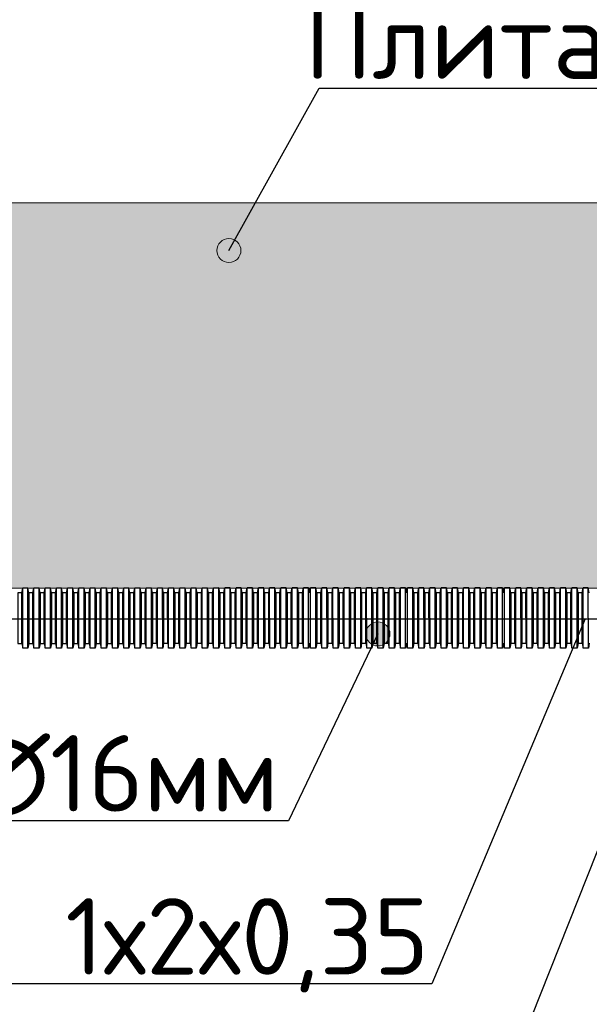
# Model space of a CAD drawing. Header units: millimetres. Extents: x -228268 to 1513407, y -439898 to -137408.
# Tile 17 of 128: x -118542 to -117029, y -242637 to -240019. Entities that reach past the tile are written whole.
import ezdxf
from ezdxf.enums import TextEntityAlignment as Align

# ---------------------------------------------------------------- set-up
doc = ezdxf.new("R2010")
doc.units = ezdxf.units.MM
doc.layers.add('Эле-во', color=1, linetype='Continuous', lineweight=30)
doc.styles.add('Arial', font='arial.ttf', dxfattribs={"width": 0.9})
doc.styles.add('GOST', font='isocpeur.ttf')
doc.linetypes.add('Кабель в трубе', pattern='A,8,[133,ltypeshp.shx,S=1,R=0,X=10,Y=1.3],-3,[130,ltypeshp.shx,S=1.5,R=-45,X=-1.5,Y=0],8', length=19)

# ---------------------------------------------------------------- blocks, each defined once
blk = doc.blocks.new('vcBlockPos')
at = {"color": 0, "linetype": 'ByBlock', "lineweight": -2, "style": 'Arial'}
blk.add_attdef('ПОЗИЦИЯ', text='', height=250, dxfattribs=at).set_placement((0, 0), align=Align.BOTTOM_CENTER)
at = {"color": 0, "linetype": 'ByBlock', "lineweight": -2, "style": 'Arial', "flags": 1}
blk.add_attdef('КОЛИЧЕСТВО', text='', height=250, dxfattribs=at).set_placement((0, 0), align=Align.RIGHT)
at = {"color": 0, "linetype": 'ByBlock', "lineweight": -2, "style": 'Arial'}
blk.add_attdef('НТЕКСТ', text='', height=250, dxfattribs=at).set_placement((0, 0), align=Align.TOP_CENTER)
blk = doc.blocks.new('A$C83e4ce7a')
at = {"lineweight": 20}
h = blk.add_hatch(dxfattribs=at)
h.set_pattern_fill('GRAVEL', color=256, scale=22.759884, style=0)
h.set_pattern_definition([(228.0128, (-66094.575, -55861.882), (-4624.81243, -5202.915956), [77.7753, -7699.7827]), (184.9697, (-66146.604, -55919.693), (6937.223973, 578.096983), [133.465, -13213.0233]), (132.5104, (-66279.567, -55931.255), (5781.00642, -6359.1179), [94.108, -9316.6904]), (267.2737, (-66505.026, -56075.78), (578.098552, 11562.017531), [121.539, -12032.3315]), (292.8337, (-66510.807, -56197.18), (-2890.513519, 6937.216695), [119.1785, -11798.6785]), (357.2737, (-66464.56, -56307.02), (-11562.017531, 578.098552), [121.539, -12032.3315]), (37.6942, (-66343.158, -56312.801), (-7515.3185617, -5781.0054724), [160.729, -15912.1407]), (72.2553, (-66215.976, -56214.524), (4046.715533, 12718.2270655), [151.7447, -15022.73]), (121.4296, (-66169.728, -56070), (-4624.809692, 7515.304974), [121.9504, -12073.0945]), (175.2364, (-66233.32, -55965.94), (6359.106693, -578.095637), [139.2252, -6822.025]), (222.3974, (-66372.063, -55954.379), (-6937.21296, -6359.1034155), [180.0484, -17824.813]), (138.8141, (-65932.706, -56081.56), (-4046.70486, 3468.60104), [61.4528, -6083.8536]), (171.4692, (-65978.954, -56041.094), (7515.302342, -1156.2050385), [116.9134, -11574.448]), (225, (-66094.57, -56023.75), (-1e-13, -578.1007), [81.7556, -735.802]), (203.1986, (-66135.04, -55954.38), (2890.51506, 1156.207195), [44.027, -4358.6544]), (291.8014, (-66175.51, -55971.72), (-578.10147, 1734.3043), [62.2633, -3050.917]), (30.9638, (-66152.38, -56029.53), (1734.30136, 1156.20303), [101.1267, -3269.7533]), (161.5651, (-66065.67, -55977.5), (1156.20265, -578.1002), [73.1245, -1754.992]), (16.3895, (-66510.807, -55971.72), (5781.013815, 1734.29958), [102.4395, -10141.5313]), (70.3462, (-66412.53, -55942.817), (-2312.397807, -6359.102696), [85.941, -8508.1455]), (293.1986, (-66065.67, -55861.88), (-1156.207195, 2890.51506), [88.0534, -4314.6368]), (343.6105, (-66030.983, -55942.817), (-5781.013815, 1734.29958), [102.4395, -10141.5313]), (339.444, (-66510.81, -56330.144), (-2890.5089, 1156.20072), [98.786, -4840.504]), (294.7751, (-66418.31, -56364.83), (-2890.498577, 6359.108736), [82.7713, -8194.3777]), (66.8014, (-66059.89, -56439.98), (1156.207195, 2890.51506), [88.0534, -4314.6368]), (17.354, (-66025.202, -56359.05), (-7515.314219, -2312.400763), [96.9077, -9593.8375]), (69.444, (-66343.16, -56439.983), (-1156.20072, -2890.5089), [49.393, -4889.9156]), (101.3099, (-66094.57, -56439.98), (-578.09821, 2312.39684), [29.4775, -2918.2724]), (165.9638, (-66100.36, -56411.08), (1734.3044, -578.10006), [119.1785, -2264.3923]), (186.009, (-66215.976, -56382.173), (5781.002101, 578.099713), [110.4462, -10934.167]), (303.6901, (-66152.38, -56081.56), (-578.10126, 1156.201), [83.375, -2000.999]), (353.1572, (-66106.137, -56150.933), (9827.722128, -1156.2073034), [145.5624, -14410.6484]), (60.9454, (-65961.61, -56168.276), (-2312.39887, -4046.69779), [59.519, -5892.3975]), (90, (-65932.7, -56116.25), (-578.101, 578.101), [34.686, -543.415]), (120.2564, (-66227.538, -56364.83), (2312.39935, -4046.705397), [80.312, -7950.9152]), (48.0128, (-66268.005, -56295.46), (4624.81243, 5202.915956), [155.551, -7622.012]), (0, (-66163.95, -56179.84), (578.101, 578.101), [150.3063, -427.7948]), (325.3048, (-66013.64, -56179.838), (-5781.00061, 4046.707823), [91.406, -9049.1707]), (254.0546, (-65938.49, -56231.87), (-578.10254, -2312.40976), [84.1727, -4124.478]), (207.646, (-65961.611, -56312.801), (-10983.916331, -5781.014262), [137.0475, -13567.736]), (175.4261, (-66083.013, -56376.392), (-7515.3155445, 578.0982657), [144.987, -14353.703]), (175.4261, (-66083.013, -56376.392), (-7515.3155445, 578.0982657), [144.987, -14353.703])])
h.paths.add_polyline_path([(-4587.7, 3099.6), (-4587.7, 3018), (-4587.7, 2939.8), (-4587.7, 2856), (-4587.7, 2774.4), (-4587.7, 2399.9), (3688.2, 2399.9), (3688.2, 2774.4), (3688.2, 2856), (3688.2, 3018), (3688.2, 3099.6), (3688.2, 3424.1), (-4587.7, 3424.1)])
for points in [[(-2771.5, 3297.6, 1), (-2835.3, 3297.6, 1)], [(-2375.8, 2278.2, 1), (-2439.5, 2278.2, 1)]]:
    blk.add_hatch(color=256, dxfattribs=at).paths.add_polyline_path(points)
for p, q in [((-4587.7, 3424.1), (3688.2, 3424.1)), ((-4587.7, 2399.9), (3688.2, 2399.9))]:
    blk.add_line(p, q, dxfattribs=at)
for p, q in [((-3353.9, 2387.1), (-3351.3, 2400.2)), ((-3337.3, 2400.2), (-3351.3, 2400.2)), ((-3351.2, 2240.1), (-3351.3, 2400.2)), ((-3334.8, 2387.1), (-3337.3, 2400.2)), ((-3337.3, 2240.1), (-3337.3, 2400.2)), ((-3324, 2387.1), (-3321.4, 2400.2)), ((-3307.5, 2400.2), (-3321.4, 2400.2)), ((-3321.4, 2240.1), (-3321.4, 2400.2)), ((-3304.9, 2387.1), (-3307.5, 2400.2)), ((-3307.5, 2240.1), (-3307.5, 2400.2)), ((-3294.2, 2387.1), (-3291.6, 2400.2)), ((-3277.7, 2400.2), (-3291.6, 2400.2)), ((-3291.6, 2240.1), (-3291.6, 2400.2)), ((-3275.1, 2387.1), (-3277.7, 2400.2)), ((-3277.7, 2240.1), (-3277.7, 2400.2)), ((-3264.4, 2387.2), (-3261.8, 2400.2)), ((-3247.9, 2400.2), (-3261.8, 2400.2)), ((-3261.8, 2240.1), (-3261.8, 2400.2)), ((-3245.3, 2387.2), (-3247.9, 2400.2)), ((-3247.8, 2240.1), (-3247.9, 2400.2)), ((-3234.6, 2387.2), (-3232, 2400.2)), ((-3218.1, 2400.2), (-3232, 2400.2)), ((-3231.9, 2240.1), (-3232, 2400.2)), ((-3215.5, 2387.2), (-3218.1, 2400.2)), ((-3218, 2240.1), (-3218.1, 2400.2)), ((-3204.7, 2387.2), (-3202.2, 2400.2)), ((-3188.2, 2400.2), (-3202.2, 2400.2)), ((-3202.1, 2240.1), (-3202.2, 2400.2)), ((-3185.6, 2387.2), (-3188.2, 2400.2)), ((-3188.2, 2240.1), (-3188.2, 2400.2)), ((-3174.9, 2387.2), (-3172.3, 2400.3)), ((-3158.4, 2400.3), (-3172.3, 2400.3)), ((-3172.3, 2240.1), (-3172.3, 2400.3)), ((-3155.8, 2387.2), (-3158.4, 2400.3)), ((-3158.4, 2240.1), (-3158.4, 2400.3)), ((-3145.1, 2387.2), (-3142.5, 2400.3)), ((-3128.6, 2400.3), (-3142.5, 2400.3)), ((-3142.5, 2240.1), (-3142.5, 2400.3)), ((-3126, 2387.2), (-3128.6, 2400.3)), ((-3128.5, 2240.1), (-3128.6, 2400.3)), ((-3115.3, 2387.2), (-3112.7, 2400.3)), ((-3098.8, 2400.3), (-3112.7, 2400.3)), ((-3112.6, 2240.1), (-3112.7, 2400.3)), ((-3096.2, 2387.2), (-3098.8, 2400.3)), ((-3098.7, 2240.1), (-3098.8, 2400.3)), ((-3085.4, 2387.2), (-3082.9, 2400.3)), ((-3068.9, 2400.3), (-3082.9, 2400.3)), ((-3082.8, 2240.1), (-3082.9, 2400.3)), ((-3066.3, 2387.2), (-3068.9, 2400.3)), ((-3068.9, 2240.2), (-3068.9, 2400.3)), ((-3055.6, 2387.2), (-3053, 2400.3)), ((-3039.1, 2400.3), (-3053, 2400.3)), ((-3053, 2240.2), (-3053, 2400.3)), ((-3036.5, 2387.2), (-3039.1, 2400.3)), ((-3039.1, 2240.2), (-3039.1, 2400.3)), ((-3025.8, 2387.2), (-3023.2, 2400.3)), ((-3009.3, 2400.3), (-3023.2, 2400.3)), ((-3023.2, 2240.2), (-3023.2, 2400.3)), ((-3006.7, 2387.2), (-3009.3, 2400.3)), ((-3009.2, 2240.2), (-3009.3, 2400.3)), ((-2996, 2387.2), (-2993.4, 2400.3)), ((-2979.5, 2400.3), (-2993.4, 2400.3)), ((-2993.3, 2240.2), (-2993.4, 2400.3)), ((-2976.9, 2387.2), (-2979.5, 2400.3)), ((-2979.4, 2240.2), (-2979.5, 2400.3)), ((-2966.2, 2387.2), (-2963.6, 2400.3)), ((-2949.6, 2400.3), (-2963.6, 2400.3)), ((-2963.5, 2240.2), (-2963.6, 2400.3)), ((-2947.1, 2387.2), (-2949.6, 2400.3)), ((-2949.6, 2240.2), (-2949.6, 2400.3)), ((-2936.3, 2387.2), (-2933.8, 2400.3)), ((-2919.8, 2400.3), (-2933.8, 2400.3)), ((-2933.7, 2240.2), (-2933.8, 2400.3)), ((-2917.2, 2387.2), (-2919.8, 2400.3)), ((-2919.8, 2240.2), (-2919.8, 2400.3)), ((-2906.5, 2387.2), (-2903.9, 2400.3)), ((-2890, 2400.3), (-2903.9, 2400.3)), ((-2903.9, 2240.2), (-2903.9, 2400.3)), ((-2887.4, 2387.3), (-2890, 2400.3)), ((-2890, 2240.2), (-2890, 2400.3)), ((-2876.7, 2387.3), (-2874.1, 2400.3)), ((-2860.2, 2400.3), (-2874.1, 2400.3)), ((-2874.1, 2240.2), (-2874.1, 2400.3)), ((-2857.6, 2387.3), (-2860.2, 2400.3)), ((-2860.1, 2240.2), (-2860.2, 2400.3)), ((-2846.9, 2387.3), (-2844.3, 2400.3)), ((-2830.4, 2400.4), (-2844.3, 2400.3)), ((-2844.2, 2240.2), (-2844.3, 2400.3)), ((-2827.8, 2387.3), (-2830.4, 2400.4)), ((-2830.3, 2240.2), (-2830.4, 2400.4)), ((-2817, 2387.3), (-2814.5, 2400.4)), ((-2800.5, 2400.4), (-2814.5, 2400.4)), ((-2814.4, 2240.2), (-2814.5, 2400.4)), ((-2797.9, 2387.3), (-2800.5, 2400.4)), ((-2800.5, 2240.2), (-2800.5, 2400.4)), ((-2787.2, 2387.3), (-2784.6, 2400.4)), ((-2770.7, 2400.4), (-2784.6, 2400.4)), ((-2784.6, 2240.2), (-2784.6, 2400.4)), ((-2768.1, 2387.3), (-2770.7, 2400.4)), ((-2770.7, 2240.2), (-2770.7, 2400.4)), ((-2757.4, 2387.3), (-2754.8, 2400.4)), ((-2740.9, 2400.4), (-2754.8, 2400.4)), ((-2754.8, 2240.2), (-2754.8, 2400.4)), ((-2738.3, 2387.3), (-2740.9, 2400.4)), ((-2740.8, 2240.2), (-2740.9, 2400.4)), ((-2727.6, 2387.3), (-2725, 2400.4)), ((-2711.1, 2400.4), (-2725, 2400.4)), ((-2724.9, 2240.3), (-2725, 2400.4)), ((-2708.5, 2387.3), (-2711.1, 2400.4)), ((-2711, 2240.3), (-2711.1, 2400.4)), ((-2697.8, 2387.3), (-2695.2, 2400.4)), ((-2681.2, 2400.4), (-2695.2, 2400.4)), ((-2695.1, 2240.3), (-2695.2, 2400.4)), ((-2678.7, 2387.3), (-2681.2, 2400.4)), ((-2681.2, 2240.3), (-2681.2, 2400.4)), ((-2667.9, 2387.3), (-2665.3, 2400.4)), ((-2651.4, 2400.4), (-2665.3, 2400.4)), ((-2665.3, 2240.3), (-2665.3, 2400.4)), ((-2648.8, 2387.3), (-2651.4, 2400.4)), ((-2651.4, 2240.3), (-2651.4, 2400.4)), ((-2638.1, 2387.3), (-2635.5, 2400.4)), ((-2621.6, 2400.4), (-2635.5, 2400.4)), ((-2635.5, 2240.3), (-2635.5, 2400.4)), ((-2619, 2387.3), (-2621.6, 2400.4)), ((-2621.6, 2240.3), (-2621.6, 2400.4)), ((-2608.3, 2387.3), (-2605.7, 2400.4)), ((-2591.8, 2400.4), (-2605.7, 2400.4)), ((-2605.7, 2240.3), (-2605.7, 2400.4)), ((-2589.2, 2387.3), (-2591.8, 2400.4)), ((-2591.7, 2240.3), (-2591.8, 2400.4)), ((-2589.2, 2387.3), (-2586.6, 2400.4)), ((-2572.7, 2400.4), (-2586.6, 2400.4)), ((-2586.6, 2240.3), (-2586.6, 2400.4)), ((-2570.1, 2387.3), (-2572.7, 2400.4)), ((-2572.6, 2240.3), (-2572.7, 2400.4)), ((-2559.4, 2387.3), (-2556.8, 2400.4)), ((-2542.9, 2400.4), (-2556.8, 2400.4)), ((-2556.7, 2240.3), (-2556.8, 2400.4)), ((-2540.3, 2387.3), (-2542.9, 2400.4)), ((-2542.8, 2240.3), (-2542.9, 2400.4)), ((-2529.5, 2387.3), (-2527, 2400.4)), ((-2513, 2400.4), (-2527, 2400.4)), ((-2526.9, 2240.3), (-2527, 2400.4)), ((-2510.4, 2387.4), (-2513, 2400.4)), ((-2513, 2240.3), (-2513, 2400.4)), ((-2499.7, 2387.4), (-2497.1, 2400.4)), ((-2483.2, 2400.4), (-2497.1, 2400.4)), ((-2497.1, 2240.3), (-2497.1, 2400.4)), ((-2480.6, 2387.4), (-2483.2, 2400.4)), ((-2483.2, 2240.3), (-2483.2, 2400.4)), ((-2469.9, 2387.4), (-2467.3, 2400.5)), ((-2453.4, 2400.5), (-2467.3, 2400.5)), ((-2467.3, 2240.3), (-2467.3, 2400.5)), ((-2450.8, 2387.4), (-2453.4, 2400.5)), ((-2453.3, 2240.3), (-2453.4, 2400.5)), ((-2440.1, 2387.4), (-2437.5, 2400.5)), ((-2423.6, 2400.5), (-2437.5, 2400.5)), ((-2437.4, 2240.3), (-2437.5, 2400.5)), ((-2421, 2387.4), (-2423.6, 2400.5)), ((-2423.5, 2240.3), (-2423.6, 2400.5)), ((-2410.2, 2387.4), (-2407.7, 2400.5)), ((-2393.7, 2400.5), (-2407.7, 2400.5)), ((-2407.6, 2240.3), (-2407.7, 2400.5)), ((-2391.2, 2387.4), (-2393.7, 2400.5)), ((-2393.7, 2240.3), (-2393.7, 2400.5)), ((-2380.4, 2387.4), (-2377.8, 2400.5)), ((-2363.9, 2400.5), (-2377.8, 2400.5)), ((-2377.8, 2240.3), (-2377.8, 2400.5)), ((-2361.3, 2387.4), (-2363.9, 2400.5)), ((-2363.9, 2240.3), (-2363.9, 2400.5)), ((-2350.6, 2387.4), (-2348, 2400.5)), ((-2334.1, 2400.5), (-2348, 2400.5)), ((-2348, 2240.3), (-2348, 2400.5)), ((-2331.5, 2387.4), (-2334.1, 2400.5)), ((-2334, 2240.3), (-2334.1, 2400.5)), ((-2331.5, 2387.4), (-2328.9, 2400.5)), ((-2315, 2400.5), (-2328.9, 2400.5)), ((-2328.9, 2240.4), (-2328.9, 2400.5)), ((-2312.4, 2387.4), (-2315, 2400.5)), ((-2315, 2240.4), (-2315, 2400.5)), ((-2301.7, 2387.4), (-2299.1, 2400.5)), ((-2285.2, 2400.5), (-2299.1, 2400.5)), ((-2299.1, 2240.4), (-2299.1, 2400.5)), ((-2282.6, 2387.4), (-2285.2, 2400.5)), ((-2285.1, 2240.4), (-2285.2, 2400.5)), ((-2271.9, 2387.4), (-2269.3, 2400.5)), ((-2255.4, 2400.5), (-2269.3, 2400.5)), ((-2269.2, 2240.4), (-2269.3, 2400.5)), ((-2252.8, 2387.4), (-2255.4, 2400.5)), ((-2255.3, 2240.4), (-2255.4, 2400.5)), ((-2242, 2387.4), (-2239.5, 2400.5)), ((-2225.5, 2400.5), (-2239.5, 2400.5)), ((-2239.4, 2240.4), (-2239.5, 2400.5)), ((-2222.9, 2387.4), (-2225.5, 2400.5)), ((-2225.5, 2240.4), (-2225.5, 2400.5)), ((-2212.2, 2387.4), (-2209.6, 2400.5)), ((-2195.7, 2400.5), (-2209.6, 2400.5)), ((-2209.6, 2240.4), (-2209.6, 2400.5)), ((-2193.1, 2387.4), (-2195.7, 2400.5)), ((-2195.7, 2240.4), (-2195.7, 2400.5)), ((-2182.4, 2387.4), (-2179.8, 2400.5)), ((-2165.9, 2400.5), (-2179.8, 2400.5)), ((-2179.8, 2240.4), (-2179.8, 2400.5)), ((-2163.3, 2387.4), (-2165.9, 2400.5)), ((-2165.8, 2240.4), (-2165.9, 2400.5)), ((-2152.6, 2387.5), (-2150, 2400.5)), ((-2136.1, 2400.5), (-2150, 2400.5)), ((-2149.9, 2240.4), (-2150, 2400.5)), ((-2133.5, 2387.5), (-2136.1, 2400.5)), ((-2136, 2240.4), (-2136.1, 2400.5)), ((-2122.7, 2387.5), (-2120.2, 2400.5)), ((-2106.2, 2400.5), (-2120.2, 2400.5)), ((-2120.1, 2240.4), (-2120.2, 2400.5)), ((-2103.6, 2387.5), (-2106.2, 2400.5)), ((-2106.2, 2240.4), (-2106.2, 2400.5)), ((-2092.9, 2387.5), (-2090.3, 2400.5)), ((-2076.4, 2400.5), (-2090.3, 2400.5)), ((-2090.3, 2240.4), (-2090.3, 2400.5)), ((-2073.8, 2387.5), (-2076.4, 2400.5)), ((-2076.4, 2240.4), (-2076.4, 2400.5)), ((-2073.8, 2387.5), (-2071.2, 2400.6)), ((-2057.3, 2400.6), (-2071.2, 2400.6)), ((-2071.2, 2240.4), (-2071.2, 2400.6)), ((-2054.7, 2387.5), (-2057.3, 2400.6)), ((-2057.3, 2240.4), (-2057.3, 2400.6)), ((-2044, 2387.5), (-2041.4, 2400.6)), ((-2027.5, 2400.6), (-2041.4, 2400.6)), ((-2041.4, 2240.4), (-2041.4, 2400.6)), ((-2024.9, 2387.5), (-2027.5, 2400.6)), ((-2027.4, 2240.4), (-2027.5, 2400.6)), ((-2014.2, 2387.5), (-2011.6, 2400.6)), ((-1997.7, 2400.6), (-2011.6, 2400.6)), ((-2011.6, 2240.4), (-2011.6, 2400.6)), ((-1995.1, 2387.5), (-1997.7, 2400.6)), ((-1997.6, 2240.4), (-1997.7, 2400.6)), ((-1984.4, 2387.5), (-1981.8, 2400.6)), ((-1967.8, 2400.6), (-1981.8, 2400.6)), ((-1981.7, 2240.4), (-1981.8, 2400.6)), ((-1965.3, 2387.5), (-1967.8, 2400.6)), ((-1967.8, 2240.4), (-1967.8, 2400.6)), ((-1954.5, 2387.5), (-1952, 2400.6)), ((-1938, 2400.6), (-1952, 2400.6)), ((-1951.9, 2240.5), (-1952, 2400.6)), ((-1935.4, 2387.5), (-1938, 2400.6)), ((-1938, 2240.5), (-1938, 2400.6)), ((-1924.7, 2387.5), (-1922.1, 2400.6)), ((-1908.2, 2400.6), (-1922.1, 2400.6)), ((-1922.1, 2240.5), (-1922.1, 2400.6)), ((-1905.6, 2387.5), (-1908.2, 2400.6)), ((-1908.2, 2240.5), (-1908.2, 2400.6)), ((-1894.9, 2387.5), (-1892.3, 2400.6)), ((-1878.4, 2400.6), (-1892.3, 2400.6)), ((-1892.3, 2240.5), (-1892.3, 2400.6)), ((-1875.8, 2387.5), (-1878.4, 2400.6)), ((-1878.3, 2240.5), (-1878.4, 2400.6)), ((-1865.1, 2387.5), (-1862.5, 2400.6)), ((-1848.6, 2400.6), (-1862.5, 2400.6)), ((-1862.4, 2240.5), (-1862.5, 2400.6)), ((-1846, 2387.5), (-1848.6, 2400.6)), ((-1848.5, 2240.5), (-1848.6, 2400.6)), ((-3353.8, 2253.2), (-3351.2, 2240.1)), ((-3334.7, 2253.2), (-3337.3, 2240.1)), ((-3324, 2253.2), (-3321.4, 2240.1)), ((-3304.9, 2253.2), (-3307.5, 2240.1)), ((-3294.2, 2253.2), (-3291.6, 2240.1)), ((-3275.1, 2253.2), (-3277.7, 2240.1)), ((-3264.3, 2253.2), (-3261.8, 2240.1)), ((-3245.2, 2253.2), (-3247.8, 2240.1)), ((-3234.5, 2253.2), (-3231.9, 2240.1)), ((-3215.4, 2253.2), (-3218, 2240.1)), ((-3204.7, 2253.2), (-3202.1, 2240.1)), ((-3185.6, 2253.2), (-3188.2, 2240.1)), ((-3174.9, 2253.2), (-3172.3, 2240.1)), ((-3155.8, 2253.2), (-3158.4, 2240.1)), ((-3145.1, 2253.2), (-3142.5, 2240.1)), ((-3126, 2253.2), (-3128.5, 2240.1)), ((-3115.2, 2253.2), (-3112.6, 2240.1)), ((-3096.1, 2253.2), (-3098.7, 2240.1)), ((-3085.4, 2253.2), (-3082.8, 2240.1)), ((-3066.3, 2253.2), (-3068.9, 2240.2)), ((-3055.6, 2253.2), (-3053, 2240.2)), ((-3036.5, 2253.2), (-3039.1, 2240.2)), ((-3025.8, 2253.2), (-3023.2, 2240.2)), ((-3006.7, 2253.3), (-3009.2, 2240.2)), ((-2995.9, 2253.3), (-2993.3, 2240.2)), ((-2976.8, 2253.3), (-2979.4, 2240.2)), ((-2966.1, 2253.3), (-2963.5, 2240.2)), ((-2947, 2253.3), (-2949.6, 2240.2)), ((-2936.3, 2253.3), (-2933.7, 2240.2)), ((-2917.2, 2253.3), (-2919.8, 2240.2)), ((-2906.5, 2253.3), (-2903.9, 2240.2)), ((-2887.4, 2253.3), (-2890, 2240.2)), ((-2876.6, 2253.3), (-2874.1, 2240.2)), ((-2857.6, 2253.3), (-2860.1, 2240.2)), ((-2846.8, 2253.3), (-2844.2, 2240.2)), ((-2827.7, 2253.3), (-2830.3, 2240.2)), ((-2817, 2253.3), (-2814.4, 2240.2)), ((-2797.9, 2253.3), (-2800.5, 2240.2)), ((-2787.2, 2253.3), (-2784.6, 2240.2)), ((-2768.1, 2253.3), (-2770.7, 2240.2)), ((-2757.4, 2253.3), (-2754.8, 2240.2)), ((-2738.3, 2253.3), (-2740.8, 2240.2)), ((-2727.5, 2253.3), (-2724.9, 2240.3)), ((-2708.4, 2253.3), (-2711, 2240.3)), ((-2697.7, 2253.3), (-2695.1, 2240.3)), ((-2678.6, 2253.3), (-2681.2, 2240.3)), ((-2667.9, 2253.4), (-2665.3, 2240.3)), ((-2648.8, 2253.4), (-2651.4, 2240.3)), ((-2638.1, 2253.4), (-2635.5, 2240.3)), ((-2619, 2253.4), (-2621.6, 2240.3)), ((-2608.2, 2253.4), (-2605.7, 2240.3)), ((-2589.1, 2253.4), (-2591.7, 2240.3)), ((-2589.1, 2253.4), (-2586.6, 2240.3)), ((-2570, 2253.4), (-2572.6, 2240.3)), ((-2559.3, 2253.4), (-2556.7, 2240.3)), ((-2540.2, 2253.4), (-2542.8, 2240.3)), ((-2529.5, 2253.4), (-2526.9, 2240.3)), ((-2510.4, 2253.4), (-2513, 2240.3)), ((-2499.7, 2253.4), (-2497.1, 2240.3)), ((-2480.6, 2253.4), (-2483.2, 2240.3)), ((-2469.9, 2253.4), (-2467.3, 2240.3)), ((-2450.8, 2253.4), (-2453.3, 2240.3)), ((-2440, 2253.4), (-2437.4, 2240.3)), ((-2420.9, 2253.4), (-2423.5, 2240.3)), ((-2410.2, 2253.4), (-2407.6, 2240.3)), ((-2391.1, 2253.4), (-2393.7, 2240.3)), ((-2380.4, 2253.4), (-2377.8, 2240.3)), ((-2361.3, 2253.4), (-2363.9, 2240.3)), ((-2350.6, 2253.4), (-2348, 2240.3)), ((-2331.5, 2253.4), (-2334, 2240.3)), ((-2331.5, 2253.4), (-2328.9, 2240.4)), ((-2312.4, 2253.4), (-2315, 2240.4)), ((-2301.6, 2253.4), (-2299.1, 2240.4)), ((-2282.5, 2253.4), (-2285.1, 2240.4)), ((-2271.8, 2253.5), (-2269.2, 2240.4)), ((-2252.7, 2253.5), (-2255.3, 2240.4)), ((-2242, 2253.5), (-2239.4, 2240.4)), ((-2222.9, 2253.5), (-2225.5, 2240.4)), ((-2212.2, 2253.5), (-2209.6, 2240.4)), ((-2193.1, 2253.5), (-2195.7, 2240.4)), ((-2182.4, 2253.5), (-2179.8, 2240.4)), ((-2163.3, 2253.5), (-2165.8, 2240.4)), ((-2152.5, 2253.5), (-2149.9, 2240.4)), ((-2133.4, 2253.5), (-2136, 2240.4)), ((-2122.7, 2253.5), (-2120.1, 2240.4)), ((-2103.6, 2253.5), (-2106.2, 2240.4)), ((-2092.9, 2253.5), (-2090.3, 2240.4)), ((-2073.8, 2253.5), (-2076.4, 2240.4)), ((-2073.8, 2253.5), (-2071.2, 2240.4)), ((-2054.7, 2253.5), (-2057.3, 2240.4)), ((-2044, 2253.5), (-2041.4, 2240.4)), ((-2024.9, 2253.5), (-2027.4, 2240.4)), ((-2014.1, 2253.5), (-2011.6, 2240.4)), ((-1995, 2253.5), (-1997.6, 2240.4)), ((-1984.3, 2253.5), (-1981.7, 2240.4)), ((-1965.2, 2253.5), (-1967.8, 2240.4)), ((-1954.5, 2253.5), (-1951.9, 2240.5)), ((-1935.4, 2253.5), (-1938, 2240.5)), ((-1924.7, 2253.5), (-1922.1, 2240.5)), ((-1905.6, 2253.6), (-1908.2, 2240.5)), ((-1894.8, 2253.6), (-1892.3, 2240.5)), ((-1875.8, 2253.6), (-1878.3, 2240.5)), ((-1865, 2253.6), (-1862.4, 2240.5)), ((-1845.9, 2253.6), (-1848.5, 2240.5)), ((-3337.3, 2240.1), (-3351.2, 2240.1)), ((-3307.5, 2240.1), (-3321.4, 2240.1)), ((-3277.7, 2240.1), (-3291.6, 2240.1)), ((-3247.8, 2240.1), (-3261.8, 2240.1)), ((-3218, 2240.1), (-3231.9, 2240.1)), ((-3188.2, 2240.1), (-3202.1, 2240.1)), ((-3158.4, 2240.1), (-3172.3, 2240.1)), ((-3128.5, 2240.1), (-3142.5, 2240.1)), ((-3098.7, 2240.1), (-3112.6, 2240.1)), ((-3068.9, 2240.2), (-3082.8, 2240.1)), ((-3039.1, 2240.2), (-3053, 2240.2)), ((-3009.2, 2240.2), (-3023.2, 2240.2)), ((-2979.4, 2240.2), (-2993.3, 2240.2)), ((-2949.6, 2240.2), (-2963.5, 2240.2)), ((-2919.8, 2240.2), (-2933.7, 2240.2)), ((-2890, 2240.2), (-2903.9, 2240.2)), ((-2860.1, 2240.2), (-2874.1, 2240.2)), ((-2830.3, 2240.2), (-2844.2, 2240.2)), ((-2800.5, 2240.2), (-2814.4, 2240.2)), ((-2770.7, 2240.2), (-2784.6, 2240.2)), ((-2740.8, 2240.2), (-2754.8, 2240.2)), ((-2711, 2240.3), (-2724.9, 2240.3)), ((-2681.2, 2240.3), (-2695.1, 2240.3)), ((-2651.4, 2240.3), (-2665.3, 2240.3)), ((-2621.6, 2240.3), (-2635.5, 2240.3)), ((-2591.7, 2240.3), (-2605.7, 2240.3)), ((-2572.6, 2240.3), (-2586.6, 2240.3)), ((-2542.8, 2240.3), (-2556.7, 2240.3)), ((-2513, 2240.3), (-2526.9, 2240.3)), ((-2483.2, 2240.3), (-2497.1, 2240.3)), ((-2453.3, 2240.3), (-2467.3, 2240.3)), ((-2423.5, 2240.3), (-2437.4, 2240.3)), ((-2393.7, 2240.3), (-2407.6, 2240.3)), ((-2363.9, 2240.3), (-2377.8, 2240.3)), ((-2334, 2240.3), (-2348, 2240.3)), ((-2315, 2240.4), (-2328.9, 2240.4)), ((-2285.1, 2240.4), (-2299.1, 2240.4)), ((-2255.3, 2240.4), (-2269.2, 2240.4)), ((-2225.5, 2240.4), (-2239.4, 2240.4)), ((-2195.7, 2240.4), (-2209.6, 2240.4)), ((-2165.8, 2240.4), (-2179.8, 2240.4)), ((-2136, 2240.4), (-2149.9, 2240.4)), ((-2106.2, 2240.4), (-2120.1, 2240.4)), ((-2076.4, 2240.4), (-2090.3, 2240.4)), ((-2057.3, 2240.4), (-2071.2, 2240.4)), ((-2027.4, 2240.4), (-2041.4, 2240.4)), ((-1997.6, 2240.4), (-2011.6, 2240.4)), ((-1967.8, 2240.4), (-1981.7, 2240.4)), ((-1938, 2240.5), (-1951.9, 2240.5)), ((-1908.2, 2240.5), (-1922.1, 2240.5)), ((-1878.3, 2240.5), (-1892.3, 2240.5)), ((-1848.5, 2240.5), (-1862.4, 2240.5))]:
    blk.add_line(p, q)
for points in [[(-2803.4, 3297.6), (-2563.7, 3729.6), (-104.1, 3729.6)], [(-1857.2, 2318.6), (-2264.1, 1348.1), (-6339.2, 1348.1)], [(-1580.1, 2318.6), (-2123.4, 948.6), (-5120.8, 948.6)], [(-2407.6, 2278.2), (-2645.4, 1781.7), (-5585, 1781.7)]]:
    blk.add_lwpolyline(points)
for points in [[(-3364.5, 2253.2), (-3353.8, 2253.2), (-3353.9, 2387.1), (-3364.6, 2387.1)], [(-3334.7, 2253.2), (-3324, 2253.2), (-3324, 2387.1), (-3334.8, 2387.1)], [(-3304.9, 2253.2), (-3294.2, 2253.2), (-3294.2, 2387.1), (-3304.9, 2387.1)], [(-3275.1, 2253.2), (-3264.3, 2253.2), (-3264.4, 2387.2), (-3275.1, 2387.1)], [(-3245.2, 2253.2), (-3234.5, 2253.2), (-3234.6, 2387.2), (-3245.3, 2387.2)], [(-3215.4, 2253.2), (-3204.7, 2253.2), (-3204.7, 2387.2), (-3215.5, 2387.2)], [(-3185.6, 2253.2), (-3174.9, 2253.2), (-3174.9, 2387.2), (-3185.6, 2387.2)], [(-3155.8, 2253.2), (-3145.1, 2253.2), (-3145.1, 2387.2), (-3155.8, 2387.2)], [(-3126, 2253.2), (-3115.2, 2253.2), (-3115.3, 2387.2), (-3126, 2387.2)], [(-3096.1, 2253.2), (-3085.4, 2253.2), (-3085.4, 2387.2), (-3096.2, 2387.2)], [(-3066.3, 2253.2), (-3055.6, 2253.2), (-3055.6, 2387.2), (-3066.3, 2387.2)], [(-3036.5, 2253.2), (-3025.8, 2253.2), (-3025.8, 2387.2), (-3036.5, 2387.2)], [(-3006.7, 2253.3), (-2995.9, 2253.3), (-2996, 2387.2), (-3006.7, 2387.2)], [(-2976.8, 2253.3), (-2966.1, 2253.3), (-2966.2, 2387.2), (-2976.9, 2387.2)], [(-2947, 2253.3), (-2936.3, 2253.3), (-2936.3, 2387.2), (-2947.1, 2387.2)], [(-2917.2, 2253.3), (-2906.5, 2253.3), (-2906.5, 2387.2), (-2917.2, 2387.2)], [(-2887.4, 2253.3), (-2876.6, 2253.3), (-2876.7, 2387.3), (-2887.4, 2387.3)], [(-2857.6, 2253.3), (-2846.8, 2253.3), (-2846.9, 2387.3), (-2857.6, 2387.3)], [(-2827.7, 2253.3), (-2817, 2253.3), (-2817, 2387.3), (-2827.8, 2387.3)], [(-2797.9, 2253.3), (-2787.2, 2253.3), (-2787.2, 2387.3), (-2797.9, 2387.3)], [(-2768.1, 2253.3), (-2757.4, 2253.3), (-2757.4, 2387.3), (-2768.1, 2387.3)], [(-2738.3, 2253.3), (-2727.5, 2253.3), (-2727.6, 2387.3), (-2738.3, 2387.3)], [(-2708.4, 2253.3), (-2697.7, 2253.3), (-2697.8, 2387.3), (-2708.5, 2387.3)], [(-2678.6, 2253.3), (-2667.9, 2253.4), (-2667.9, 2387.3), (-2678.7, 2387.3)], [(-2648.8, 2253.4), (-2638.1, 2253.4), (-2638.1, 2387.3), (-2648.8, 2387.3)], [(-2619, 2253.4), (-2608.2, 2253.4), (-2608.3, 2387.3), (-2619, 2387.3)], [(-2570, 2253.4), (-2559.3, 2253.4), (-2559.4, 2387.3), (-2570.1, 2387.3)], [(-2540.2, 2253.4), (-2529.5, 2253.4), (-2529.5, 2387.3), (-2540.3, 2387.3)], [(-2510.4, 2253.4), (-2499.7, 2253.4), (-2499.7, 2387.4), (-2510.4, 2387.4)], [(-2480.6, 2253.4), (-2469.9, 2253.4), (-2469.9, 2387.4), (-2480.6, 2387.4)], [(-2450.8, 2253.4), (-2440, 2253.4), (-2440.1, 2387.4), (-2450.8, 2387.4)], [(-2420.9, 2253.4), (-2410.2, 2253.4), (-2410.2, 2387.4), (-2421, 2387.4)], [(-2391.1, 2253.4), (-2380.4, 2253.4), (-2380.4, 2387.4), (-2391.2, 2387.4)], [(-2361.3, 2253.4), (-2350.6, 2253.4), (-2350.6, 2387.4), (-2361.3, 2387.4)], [(-2312.4, 2253.4), (-2301.6, 2253.4), (-2301.7, 2387.4), (-2312.4, 2387.4)], [(-2282.5, 2253.4), (-2271.8, 2253.5), (-2271.9, 2387.4), (-2282.6, 2387.4)], [(-2252.7, 2253.5), (-2242, 2253.5), (-2242, 2387.4), (-2252.8, 2387.4)], [(-2222.9, 2253.5), (-2212.2, 2253.5), (-2212.2, 2387.4), (-2222.9, 2387.4)], [(-2193.1, 2253.5), (-2182.4, 2253.5), (-2182.4, 2387.4), (-2193.1, 2387.4)], [(-2163.3, 2253.5), (-2152.5, 2253.5), (-2152.6, 2387.5), (-2163.3, 2387.4)], [(-2133.4, 2253.5), (-2122.7, 2253.5), (-2122.7, 2387.5), (-2133.5, 2387.5)], [(-2103.6, 2253.5), (-2092.9, 2253.5), (-2092.9, 2387.5), (-2103.6, 2387.5)], [(-2054.7, 2253.5), (-2044, 2253.5), (-2044, 2387.5), (-2054.7, 2387.5)], [(-2024.9, 2253.5), (-2014.1, 2253.5), (-2014.2, 2387.5), (-2024.9, 2387.5)], [(-1995, 2253.5), (-1984.3, 2253.5), (-1984.4, 2387.5), (-1995.1, 2387.5)], [(-1965.2, 2253.5), (-1954.5, 2253.5), (-1954.5, 2387.5), (-1965.3, 2387.5)], [(-1935.4, 2253.5), (-1924.7, 2253.5), (-1924.7, 2387.5), (-1935.4, 2387.5)], [(-1905.6, 2253.6), (-1894.8, 2253.6), (-1894.9, 2387.5), (-1905.6, 2387.5)], [(-1875.8, 2253.6), (-1865, 2253.6), (-1865.1, 2387.5), (-1875.8, 2387.5)]]:
    blk.add_lwpolyline(points, close=True)
for centre in [(-2803.4, 3297.6), (-2407.6, 2278.2)]:
    blk.add_circle(centre, 31.9, dxfattribs=at)
at = {"layer": 'Эле-во', "linetype": 'Кабель в трубе', "ltscale": 12}
blk.add_line((-4587.7, 2318.6), (-1580.1, 2318.6), dxfattribs=at)
ref = blk.add_blockref('vcBlockPos', (-999, 3729.6), dxfattribs=dict(xscale=81.28530126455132, yscale=81.28530126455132, zscale=81.28530126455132))
ref.add_attrib('ПОЗИЦИЯ', 'Плита перекрытия      ', dxfattribs={"color": 0, "linetype": 'ByBlock', "lineweight": -2, "height": 203.213, "style": 'GOST'}).set_placement((-999, 3753.9), align=Align.CENTER)
ref = blk.add_blockref('vcBlockPos', (-4115.2, 1781.7), dxfattribs=dict(xscale=-81.28530126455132, yscale=81.28530126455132, zscale=81.28530126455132))
ref.add_attrib('ПОЗИЦИЯ', 'Труба гоф/ПВХ ∅16мм', dxfattribs={"color": 0, "linetype": 'ByBlock', "lineweight": -2, "height": 203.213, "style": 'GOST'}).set_placement((-4115.2, 1806.1), align=Align.CENTER)
ref = blk.add_blockref('vcBlockPos', (-4903.3, 1348.1), dxfattribs=dict(xscale=-81.28530126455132, yscale=81.28530126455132, zscale=81.28530126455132))
ref.add_attrib('ПОЗИЦИЯ', 'Кабель КПСнг(А)-FRLS 1х2х0,35   ', dxfattribs={"color": 0, "linetype": 'ByBlock', "lineweight": -2, "height": 203.213, "style": 'GOST'}).set_placement((-4049.8, 1372.5), align=Align.CENTER)

msp = doc.modelspace()

# ---------------------------------------------------------------- block references
at = {"lineweight": -3, "ltscale": 10000}
msp.add_blockref('A$C83e4ce7a', (-115183.2, -243930.1), dxfattribs=at)

doc.saveas('drawing.dxf')
